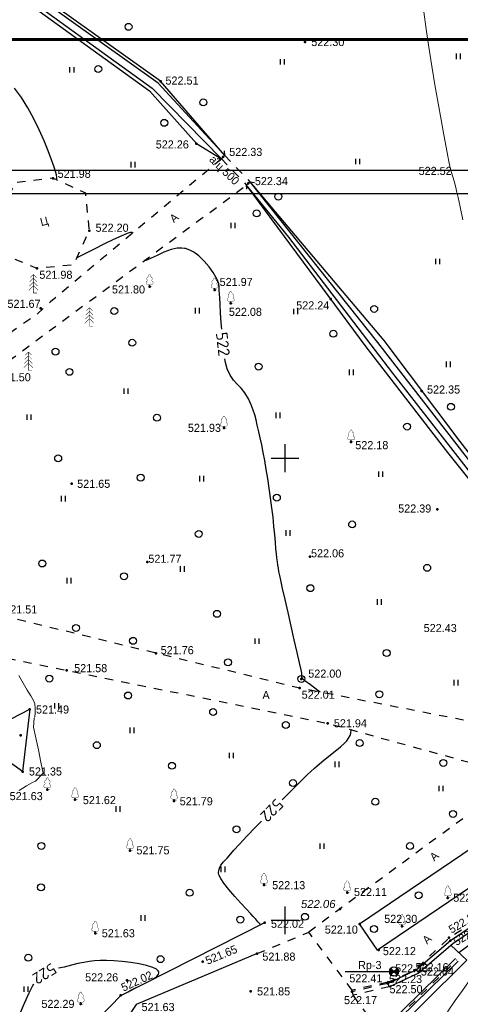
# Model space of a CAD drawing. Header units: millimetres. Extents: x -76021 to 1074922, y 19208 to 400534.
# Tile 86 of 109: x 280358 to 328065, y 233463 to 339994. Entities that reach past the tile are written whole.
import ezdxf

# ---------------------------------------------------------------- set-up
doc = ezdxf.new("R2010")
doc.units = ezdxf.units.MM
doc.linetypes.add('Д_ТРОТ_ТРУБА', pattern=[3, 1.5, -1.5])
doc.linetypes.add('ДОРОГИ_СТРОЯЩ', pattern=[9, 8, -1])
for name, color, linetype in [('(001) Сетка', 92, 'Continuous'), ('(003) Пункты', 7, 'Continuous'), ('(004) Точки рельефа', 7, 'Continuous'), ('(004a) Точки рельефа (отк.)', 7, 'Continuous'), ('(007) Здания', 7, 'Continuous'), ('(017) Канализация', 33, 'KANALIS_K_1'), ('(022) Возд. Линии', 7, 'Continuous'), ('(025) Дорога', 7, 'Continuous'), ('(027) Гидрография', 7, 'Continuous'), ('(028) Гидротехн.', 7, 'Continuous'), ('(031) Горизонтали', 42, 'Continuous'), ('(035) Откосы', 7, 'Continuous'), ('(036) Растительность', 7, 'Continuous'), ('(038) Деревья', 7, 'Continuous'), ('C-TOPO-MAJR', 9, 'Continuous')]:
    doc.layers.add(name, color=color, linetype=linetype)
doc.layers.add('(032) Горизонтали утолщенные', color=32, linetype='Continuous', lineweight=30)
doc.styles.add('BM-431', font='txt')
doc.styles.add('D-431', font='txt')
doc.styles.add('S', font='txtwr', dxfattribs={"oblique": 15})
doc.styles.get("Standard").update_dxf_attribs({"font": 'arial.ttf'})
doc.styles.add('СПДС', font='isocpeur.ttf')
doc.linetypes.add('KANALIS_K_1', pattern='A,1,[">",Standard,S=1.8,R=0,X=-0.9,Y=-0.9],3,-1,["К",Standard,S=1.8,R=0,X=-0.9,Y=-0.9],-1,10', length=16)
doc.linetypes.add('ОТКОСЫ_НЕУКР', pattern='A,0.5,["|",Standard,S=1.2,R=0,X=0,Y=-1.2],1,["|",Standard,S=0.5,R=0,X=0,Y=-0.5],0.5', length=2)
doc.linetypes.add('ОТКОСЫ_НЕУКР1', pattern='A,0.5,["|",Standard,S=-1.2,R=0,X=0,Y=1.2],1,["|",Standard,S=-0.5,R=0,X=0,Y=0.5],0.5', length=2)
doc.linetypes.add('ОТКОСЫ_УКРЕП', pattern='A,0.5,["|",Standard,S=1.2,R=0,X=0,Y=-1.2],0.8,[".",Standard,S=1,R=0.1,X=0.1,Y=-1.2],0.1,["|",Standard,S=0.5,R=0,X=0,Y=-0.5],0', length=1.4)
doc.linetypes.add('ПОДПОРНАЯ СТЕНКА', pattern='A,2,["V",Standard,S=1.2,R=0,X=0,Y=-1.2],0.2,["V",Standard,S=0.8,R=0,X=0,Y=-0.8],0.25,["V",Standard,S=0.3,R=0,X=0,Y=-0.3],0.25', length=2.7)

# ---------------------------------------------------------------- blocks, each defined once
blk = doc.blocks.new('d')
at = {"layer": '(038) Деревья'}
blk.add_ellipse((0, 0), major_axis=(0.265, 0.265), ratio=1, start_param=5.497787, end_param=11.780972, dxfattribs=at)
blk = doc.blocks.new('ell')
at = {"const_width": 0.05}
for points in [[(0, 1.2), (-0.44, 0.76)], [(0, 1.6), (-0.39, 1.21)], [(0, 2), (-0.33, 1.67)], [(0, 0), (0, 2)], [(0, 2), (0.33, 1.67)], [(0, 1.6), (0.39, 1.21)], [(0, 1.2), (0.44, 0.76)], [(0, 0.8), (-0.5, 0.3)], [(0, 0.8), (0.5, 0.3)], [(0, 0), (0.38, 0)]]:
    blk.add_lwpolyline(points, dxfattribs=at)
blk = doc.blocks.new('I04010')
for p, q in [((-0.412273, 0.007146), (-0.412273, 1.207146)), ((0.387727, 1.207146), (0.387727, 0.007146))]:
    blk.add_line(p, q)
blk = doc.blocks.new('Setka')
at = {"layer": '(001) Сетка'}
for p, q in [((0, 1.5), (0, -1.5)), ((-1.5, 0), (1.5, 0))]:
    blk.add_line(p, q, dxfattribs=at)
blk = doc.blocks.new('karagach-flat-19-flat-1')
at = {"layer": '(038) Деревья', "const_width": 0.0375}
for points in [[(-0.21, 1.01, 0.181567), (-0.12, 1.16, 0.303004)], [(0, 1.31, 0.246034), (-0.12, 1.16, 0.489079)], [(0, 1.31, -0.246034), (0.12, 1.16, -0.489079)], [(0.21, 1.01, -0.181567), (0.12, 1.16, -0.303004)], [(-0.31, 0.56, 0.626949), (-0.22, 0.21, 0.702465)], [(-0.31, 0.56, 0.383603), (-0.26, 0.75, 0.352912)], [(-0.21, 1.01, 0.430853), (-0.26, 0.75, 0.548276)], [(0.21, 1.01, -0.430853), (0.26, 0.75, -0.548276)], [(0.31, 0.56, -0.626949), (0.22, 0.21, -0.702465)], [(0.31, 0.56, -0.383603), (0.26, 0.75, -0.352912)]]:
    blk.add_lwpolyline(points, format="xyb", dxfattribs=at)
for points in [[(0, 0.21), (-0.22, 0.21)], [(0, 0), (0, 0.21)], [(0, 0.21), (0.22, 0.21)], [(0, 0), (0.28, 0)]]:
    blk.add_lwpolyline(points, dxfattribs=at)
at = {"layer": '(038) Деревья'}
blk.add_lwpolyline([(0, 0), (0, 0.21)], dxfattribs=at)
blk = doc.blocks.new('karagach-flat-9-flat-1-flat-1')
at = {"layer": '(038) Деревья', "const_width": 0.0375}
for points in [[(-0.21, 1.01, 0.181567), (-0.12, 1.16, 0.303004)], [(0, 1.31, 0.246034), (-0.12, 1.16, 0.489079)], [(0, 1.31, -0.246034), (0.12, 1.16, -0.489079)], [(0.21, 1.01, -0.181567), (0.12, 1.16, -0.303004)], [(-0.31, 0.56, 0.626949), (-0.22, 0.21, 0.702465)], [(-0.31, 0.56, 0.383603), (-0.26, 0.75, 0.352912)], [(-0.21, 1.01, 0.430853), (-0.26, 0.75, 0.548276)], [(0.21, 1.01, -0.430853), (0.26, 0.75, -0.548276)], [(0.31, 0.56, -0.626949), (0.22, 0.21, -0.702465)], [(0.31, 0.56, -0.383603), (0.26, 0.75, -0.352912)]]:
    blk.add_lwpolyline(points, format="xyb", dxfattribs=at)
for points in [[(0, 0.21), (-0.22, 0.21)], [(0, 0), (0, 0.21)], [(0, 0.21), (0.22, 0.21)], [(0, 0), (0.28, 0)]]:
    blk.add_lwpolyline(points, dxfattribs=at)
at = {"layer": '(038) Деревья'}
blk.add_lwpolyline([(0, 0), (0, 0.21)], dxfattribs=at)
blk = doc.blocks.new('ell-flat-19-flat-1')
at = {"layer": '(038) Деревья', "const_width": 0.05}
for points in [[(0, 1.2), (-0.44, 0.76)], [(0, 1.6), (-0.39, 1.21)], [(0, 2), (-0.33, 1.67)], [(0, 0), (0, 2)], [(0, 2), (0.33, 1.67)], [(0, 1.6), (0.39, 1.21)], [(0, 1.2), (0.44, 0.76)], [(0, 0.8), (-0.5, 0.3)], [(0, 0.8), (0.5, 0.3)], [(0, 0), (0.38, 0)]]:
    blk.add_lwpolyline(points, dxfattribs=at)
blk = doc.blocks.new('karagach-flat-8-flat-1')
at = {"layer": '(038) Деревья', "const_width": 0.0375}
for points in [[(-0.21, 1.01, 0.181567), (-0.12, 1.16, 0.303004)], [(0, 1.31, 0.246034), (-0.12, 1.16, 0.489079)], [(0, 1.31, -0.246034), (0.12, 1.16, -0.489079)], [(0.21, 1.01, -0.181567), (0.12, 1.16, -0.303004)], [(-0.31, 0.56, 0.626949), (-0.22, 0.21, 0.702465)], [(-0.31, 0.56, 0.383603), (-0.26, 0.75, 0.352912)], [(-0.21, 1.01, 0.430853), (-0.26, 0.75, 0.548276)], [(0.21, 1.01, -0.430853), (0.26, 0.75, -0.548276)], [(0.31, 0.56, -0.626949), (0.22, 0.21, -0.702465)], [(0.31, 0.56, -0.383603), (0.26, 0.75, -0.352912)]]:
    blk.add_lwpolyline(points, format="xyb", dxfattribs=at)
for points in [[(0, 0.21), (-0.22, 0.21)], [(0, 0), (0, 0.21)], [(0, 0.21), (0.22, 0.21)], [(0, 0), (0.28, 0)]]:
    blk.add_lwpolyline(points, dxfattribs=at)
at = {"layer": '(038) Деревья'}
blk.add_lwpolyline([(0, 0), (0, 0.21)], dxfattribs=at)
blk = doc.blocks.new('karagach-flat-7-flat-1')
at = {"layer": '(038) Деревья', "const_width": 0.0375}
for points in [[(-0.21, 1.01, 0.181567), (-0.12, 1.16, 0.303004)], [(0, 1.31, 0.246034), (-0.12, 1.16, 0.489079)], [(0, 1.31, -0.246034), (0.12, 1.16, -0.489079)], [(0.21, 1.01, -0.181567), (0.12, 1.16, -0.303004)], [(-0.31, 0.56, 0.626949), (-0.22, 0.21, 0.702465)], [(-0.31, 0.56, 0.383603), (-0.26, 0.75, 0.352912)], [(-0.21, 1.01, 0.430853), (-0.26, 0.75, 0.548276)], [(0.21, 1.01, -0.430853), (0.26, 0.75, -0.548276)], [(0.31, 0.56, -0.626949), (0.22, 0.21, -0.702465)], [(0.31, 0.56, -0.383603), (0.26, 0.75, -0.352912)]]:
    blk.add_lwpolyline(points, format="xyb", dxfattribs=at)
for points in [[(0, 0.21), (-0.22, 0.21)], [(0, 0), (0, 0.21)], [(0, 0.21), (0.22, 0.21)], [(0, 0), (0.28, 0)]]:
    blk.add_lwpolyline(points, dxfattribs=at)
at = {"layer": '(038) Деревья'}
blk.add_lwpolyline([(0, 0), (0, 0.21)], dxfattribs=at)
blk = doc.blocks.new('karagach-flat-6-flat-1')
at = {"layer": '(038) Деревья', "const_width": 0.0375}
for points in [[(-0.21, 1.01, 0.181567), (-0.12, 1.16, 0.303004)], [(0, 1.31, 0.246034), (-0.12, 1.16, 0.489079)], [(0, 1.31, -0.246034), (0.12, 1.16, -0.489079)], [(0.21, 1.01, -0.181567), (0.12, 1.16, -0.303004)], [(-0.31, 0.56, 0.626949), (-0.22, 0.21, 0.702465)], [(-0.31, 0.56, 0.383603), (-0.26, 0.75, 0.352912)], [(-0.21, 1.01, 0.430853), (-0.26, 0.75, 0.548276)], [(0.21, 1.01, -0.430853), (0.26, 0.75, -0.548276)], [(0.31, 0.56, -0.626949), (0.22, 0.21, -0.702465)], [(0.31, 0.56, -0.383603), (0.26, 0.75, -0.352912)]]:
    blk.add_lwpolyline(points, format="xyb", dxfattribs=at)
for points in [[(0, 0.21), (-0.22, 0.21)], [(0, 0), (0, 0.21)], [(0, 0.21), (0.22, 0.21)], [(0, 0), (0.28, 0)]]:
    blk.add_lwpolyline(points, dxfattribs=at)
at = {"layer": '(038) Деревья'}
blk.add_lwpolyline([(0, 0), (0, 0.21)], dxfattribs=at)
blk = doc.blocks.new('karagach-flat-25-flat-1')
at = {"layer": '(038) Деревья', "const_width": 0.0375}
for points in [[(-0.21, 1.01, 0.181567), (-0.12, 1.16, 0.303004)], [(0, 1.31, 0.246034), (-0.12, 1.16, 0.489079)], [(0, 1.31, -0.246034), (0.12, 1.16, -0.489079)], [(0.21, 1.01, -0.181567), (0.12, 1.16, -0.303004)], [(-0.31, 0.56, 0.626949), (-0.22, 0.21, 0.702465)], [(-0.31, 0.56, 0.383603), (-0.26, 0.75, 0.352912)], [(-0.21, 1.01, 0.430853), (-0.26, 0.75, 0.548276)], [(0.21, 1.01, -0.430853), (0.26, 0.75, -0.548276)], [(0.31, 0.56, -0.626949), (0.22, 0.21, -0.702465)], [(0.31, 0.56, -0.383603), (0.26, 0.75, -0.352912)]]:
    blk.add_lwpolyline(points, format="xyb", dxfattribs=at)
for points in [[(0, 0.21), (-0.22, 0.21)], [(0, 0), (0, 0.21)], [(0, 0.21), (0.22, 0.21)], [(0, 0), (0.28, 0)]]:
    blk.add_lwpolyline(points, dxfattribs=at)
at = {"layer": '(038) Деревья'}
blk.add_lwpolyline([(0, 0), (0, 0.21)], dxfattribs=at)
blk = doc.blocks.new('karagach-flat-24-flat-1')
at = {"layer": '(038) Деревья', "const_width": 0.0375}
for points in [[(-0.21, 1.01, 0.181567), (-0.12, 1.16, 0.303004)], [(0, 1.31, 0.246034), (-0.12, 1.16, 0.489079)], [(0, 1.31, -0.246034), (0.12, 1.16, -0.489079)], [(0.21, 1.01, -0.181567), (0.12, 1.16, -0.303004)], [(-0.31, 0.56, 0.626949), (-0.22, 0.21, 0.702465)], [(-0.31, 0.56, 0.383603), (-0.26, 0.75, 0.352912)], [(-0.21, 1.01, 0.430853), (-0.26, 0.75, 0.548276)], [(0.21, 1.01, -0.430853), (0.26, 0.75, -0.548276)], [(0.31, 0.56, -0.626949), (0.22, 0.21, -0.702465)], [(0.31, 0.56, -0.383603), (0.26, 0.75, -0.352912)]]:
    blk.add_lwpolyline(points, format="xyb", dxfattribs=at)
for points in [[(0, 0.21), (-0.22, 0.21)], [(0, 0), (0, 0.21)], [(0, 0.21), (0.22, 0.21)], [(0, 0), (0.28, 0)]]:
    blk.add_lwpolyline(points, dxfattribs=at)
at = {"layer": '(038) Деревья'}
blk.add_lwpolyline([(0, 0), (0, 0.21)], dxfattribs=at)
blk = doc.blocks.new('karagach-flat-23-flat-1')
at = {"layer": '(038) Деревья', "const_width": 0.0375}
for points in [[(-0.21, 1.01, 0.181567), (-0.12, 1.16, 0.303004)], [(0, 1.31, 0.246034), (-0.12, 1.16, 0.489079)], [(0, 1.31, -0.246034), (0.12, 1.16, -0.489079)], [(0.21, 1.01, -0.181567), (0.12, 1.16, -0.303004)], [(-0.31, 0.56, 0.626949), (-0.22, 0.21, 0.702465)], [(-0.31, 0.56, 0.383603), (-0.26, 0.75, 0.352912)], [(-0.21, 1.01, 0.430853), (-0.26, 0.75, 0.548276)], [(0.21, 1.01, -0.430853), (0.26, 0.75, -0.548276)], [(0.31, 0.56, -0.626949), (0.22, 0.21, -0.702465)], [(0.31, 0.56, -0.383603), (0.26, 0.75, -0.352912)]]:
    blk.add_lwpolyline(points, format="xyb", dxfattribs=at)
for points in [[(0, 0.21), (-0.22, 0.21)], [(0, 0), (0, 0.21)], [(0, 0.21), (0.22, 0.21)], [(0, 0), (0.28, 0)]]:
    blk.add_lwpolyline(points, dxfattribs=at)
at = {"layer": '(038) Деревья'}
blk.add_lwpolyline([(0, 0), (0, 0.21)], dxfattribs=at)
blk = doc.blocks.new('karagach-flat-22-flat-1')
at = {"layer": '(038) Деревья', "const_width": 0.0375}
for points in [[(-0.21, 1.01, 0.181567), (-0.12, 1.16, 0.303004)], [(0, 1.31, 0.246034), (-0.12, 1.16, 0.489079)], [(0, 1.31, -0.246034), (0.12, 1.16, -0.489079)], [(0.21, 1.01, -0.181567), (0.12, 1.16, -0.303004)], [(-0.31, 0.56, 0.626949), (-0.22, 0.21, 0.702465)], [(-0.31, 0.56, 0.383603), (-0.26, 0.75, 0.352912)], [(-0.21, 1.01, 0.430853), (-0.26, 0.75, 0.548276)], [(0.21, 1.01, -0.430853), (0.26, 0.75, -0.548276)], [(0.31, 0.56, -0.626949), (0.22, 0.21, -0.702465)], [(0.31, 0.56, -0.383603), (0.26, 0.75, -0.352912)]]:
    blk.add_lwpolyline(points, format="xyb", dxfattribs=at)
for points in [[(0, 0.21), (-0.22, 0.21)], [(0, 0), (0, 0.21)], [(0, 0.21), (0.22, 0.21)], [(0, 0), (0.28, 0)]]:
    blk.add_lwpolyline(points, dxfattribs=at)
at = {"layer": '(038) Деревья'}
blk.add_lwpolyline([(0, 0), (0, 0.21)], dxfattribs=at)
blk = doc.blocks.new('karagach-flat-32')
at = {"layer": '(038) Деревья', "const_width": 0.0375}
for points in [[(-0.21, 1.01, 0.181567), (-0.12, 1.16, 0.303004)], [(0, 1.31, 0.246034), (-0.12, 1.16, 0.489079)], [(0, 1.31, -0.246034), (0.12, 1.16, -0.489079)], [(0.21, 1.01, -0.181567), (0.12, 1.16, -0.303004)], [(-0.31, 0.56, 0.626949), (-0.22, 0.21, 0.702465)], [(-0.31, 0.56, 0.383603), (-0.26, 0.75, 0.352912)], [(-0.21, 1.01, 0.430853), (-0.26, 0.75, 0.548276)], [(0.21, 1.01, -0.430853), (0.26, 0.75, -0.548276)], [(0.31, 0.56, -0.626949), (0.22, 0.21, -0.702465)], [(0.31, 0.56, -0.383603), (0.26, 0.75, -0.352912)]]:
    blk.add_lwpolyline(points, format="xyb", dxfattribs=at)
for points in [[(0, 0.21), (-0.22, 0.21)], [(0, 0), (0, 0.21)], [(0, 0.21), (0.22, 0.21)], [(0, 0), (0.28, 0)]]:
    blk.add_lwpolyline(points, dxfattribs=at)
at = {"layer": '(038) Деревья'}
blk.add_lwpolyline([(0, 0), (0, 0.21)], dxfattribs=at)
blk = doc.blocks.new('karagach-flat-34')
at = {"layer": '(038) Деревья', "const_width": 0.0375}
for points in [[(-0.21, 1.01, 0.181567), (-0.12, 1.16, 0.303004)], [(0, 1.31, 0.246034), (-0.12, 1.16, 0.489079)], [(0, 1.31, -0.246034), (0.12, 1.16, -0.489079)], [(0.21, 1.01, -0.181567), (0.12, 1.16, -0.303004)], [(-0.31, 0.56, 0.626949), (-0.22, 0.21, 0.702465)], [(-0.31, 0.56, 0.383603), (-0.26, 0.75, 0.352912)], [(-0.21, 1.01, 0.430853), (-0.26, 0.75, 0.548276)], [(0.21, 1.01, -0.430853), (0.26, 0.75, -0.548276)], [(0.31, 0.56, -0.626949), (0.22, 0.21, -0.702465)], [(0.31, 0.56, -0.383603), (0.26, 0.75, -0.352912)]]:
    blk.add_lwpolyline(points, format="xyb", dxfattribs=at)
for points in [[(0, 0.21), (-0.22, 0.21)], [(0, 0), (0, 0.21)], [(0, 0.21), (0.22, 0.21)], [(0, 0), (0.28, 0)]]:
    blk.add_lwpolyline(points, dxfattribs=at)
at = {"layer": '(038) Деревья'}
blk.add_lwpolyline([(0, 0), (0, 0.21)], dxfattribs=at)
blk = doc.blocks.new('karagach-flat-36')
at = {"layer": '(038) Деревья', "const_width": 0.0375}
for points in [[(-0.21, 1.01, 0.181567), (-0.12, 1.16, 0.303004)], [(0, 1.31, 0.246034), (-0.12, 1.16, 0.489079)], [(0, 1.31, -0.246034), (0.12, 1.16, -0.489079)], [(0.21, 1.01, -0.181567), (0.12, 1.16, -0.303004)], [(-0.31, 0.56, 0.626949), (-0.22, 0.21, 0.702465)], [(-0.31, 0.56, 0.383603), (-0.26, 0.75, 0.352912)], [(-0.21, 1.01, 0.430853), (-0.26, 0.75, 0.548276)], [(0.21, 1.01, -0.430853), (0.26, 0.75, -0.548276)], [(0.31, 0.56, -0.626949), (0.22, 0.21, -0.702465)], [(0.31, 0.56, -0.383603), (0.26, 0.75, -0.352912)]]:
    blk.add_lwpolyline(points, format="xyb", dxfattribs=at)
for points in [[(0, 0.21), (-0.22, 0.21)], [(0, 0), (0, 0.21)], [(0, 0.21), (0.22, 0.21)], [(0, 0), (0.28, 0)]]:
    blk.add_lwpolyline(points, dxfattribs=at)
at = {"layer": '(038) Деревья'}
blk.add_lwpolyline([(0, 0), (0, 0.21)], dxfattribs=at)
blk = doc.blocks.new('karagach-flat-37')
at = {"layer": '(038) Деревья', "const_width": 0.0375}
for points in [[(-0.21, 1.01, 0.181567), (-0.12, 1.16, 0.303004)], [(0, 1.31, 0.246034), (-0.12, 1.16, 0.489079)], [(0, 1.31, -0.246034), (0.12, 1.16, -0.489079)], [(0.21, 1.01, -0.181567), (0.12, 1.16, -0.303004)], [(-0.31, 0.56, 0.626949), (-0.22, 0.21, 0.702465)], [(-0.31, 0.56, 0.383603), (-0.26, 0.75, 0.352912)], [(-0.21, 1.01, 0.430853), (-0.26, 0.75, 0.548276)], [(0.21, 1.01, -0.430853), (0.26, 0.75, -0.548276)], [(0.31, 0.56, -0.626949), (0.22, 0.21, -0.702465)], [(0.31, 0.56, -0.383603), (0.26, 0.75, -0.352912)]]:
    blk.add_lwpolyline(points, format="xyb", dxfattribs=at)
for points in [[(0, 0.21), (-0.22, 0.21)], [(0, 0), (0, 0.21)], [(0, 0.21), (0.22, 0.21)], [(0, 0), (0.28, 0)]]:
    blk.add_lwpolyline(points, dxfattribs=at)
at = {"layer": '(038) Деревья'}
blk.add_lwpolyline([(0, 0), (0, 0.21)], dxfattribs=at)
blk = doc.blocks.new('karagach-flat-35-flat-1')
at = {"layer": '(038) Деревья', "const_width": 0.0375}
for points in [[(-0.21, 1.01, 0.181567), (-0.12, 1.16, 0.303004)], [(0, 1.31, 0.246034), (-0.12, 1.16, 0.489079)], [(0, 1.31, -0.246034), (0.12, 1.16, -0.489079)], [(0.21, 1.01, -0.181567), (0.12, 1.16, -0.303004)], [(-0.31, 0.56, 0.626949), (-0.22, 0.21, 0.702465)], [(-0.31, 0.56, 0.383603), (-0.26, 0.75, 0.352912)], [(-0.21, 1.01, 0.430853), (-0.26, 0.75, 0.548276)], [(0.21, 1.01, -0.430853), (0.26, 0.75, -0.548276)], [(0.31, 0.56, -0.626949), (0.22, 0.21, -0.702465)], [(0.31, 0.56, -0.383603), (0.26, 0.75, -0.352912)]]:
    blk.add_lwpolyline(points, format="xyb", dxfattribs=at)
for points in [[(0, 0.21), (-0.22, 0.21)], [(0, 0), (0, 0.21)], [(0, 0.21), (0.22, 0.21)], [(0, 0), (0.28, 0)]]:
    blk.add_lwpolyline(points, dxfattribs=at)
at = {"layer": '(038) Деревья'}
blk.add_lwpolyline([(0, 0), (0, 0.21)], dxfattribs=at)
blk = doc.blocks.new('karagach-flat-33-flat-1')
at = {"layer": '(038) Деревья', "const_width": 0.0375}
for points in [[(-0.21, 1.01, 0.181567), (-0.12, 1.16, 0.303004)], [(0, 1.31, 0.246034), (-0.12, 1.16, 0.489079)], [(0, 1.31, -0.246034), (0.12, 1.16, -0.489079)], [(0.21, 1.01, -0.181567), (0.12, 1.16, -0.303004)], [(-0.31, 0.56, 0.626949), (-0.22, 0.21, 0.702465)], [(-0.31, 0.56, 0.383603), (-0.26, 0.75, 0.352912)], [(-0.21, 1.01, 0.430853), (-0.26, 0.75, 0.548276)], [(0.21, 1.01, -0.430853), (0.26, 0.75, -0.548276)], [(0.31, 0.56, -0.626949), (0.22, 0.21, -0.702465)], [(0.31, 0.56, -0.383603), (0.26, 0.75, -0.352912)]]:
    blk.add_lwpolyline(points, format="xyb", dxfattribs=at)
for points in [[(0, 0.21), (-0.22, 0.21)], [(0, 0), (0, 0.21)], [(0, 0.21), (0.22, 0.21)], [(0, 0), (0.28, 0)]]:
    blk.add_lwpolyline(points, dxfattribs=at)
at = {"layer": '(038) Деревья'}
blk.add_lwpolyline([(0, 0), (0, 0.21)], dxfattribs=at)
blk = doc.blocks.new('I00110-flat-2-flat-1-flat-1')
h = blk.add_hatch(color=7)
edge = h.paths.add_edge_path()
edge.add_line((0, 0), (0.35, -0.35))
edge.add_arc((0, 0), 0.5, 315, 405)
edge.add_line((0.35, 0.35), (0, 0))
edge = h.paths.add_edge_path()
edge.add_line((0, 0), (-0.35, 0.35))
edge.add_arc((0, 0), 0.5, 135, 225)
edge.add_line((-0.35, -0.35), (0, 0))
at = {"layer": '(003) Пункты'}
blk.add_circle((0, 0), 0.5, dxfattribs=at)
at = {"color": 7}
for points in [[(0, 0), (-0.35, 0.35, 0.414214), (-0.35, -0.35)], [(0, 0), (0.35, -0.35, 0.414214), (0.35, 0.35)]]:
    blk.add_lwpolyline(points, format="xyb", close=True, dxfattribs=at)
blk.add_lwpolyline([(0.01, 0), (0.01, 0)], dxfattribs=at)
at = {"color": 4, "linetype": 'Continuous', "style": 'S', "oblique": 15}
blk.add_attdef('G', (0.69, 0.11), '', height=1, dxfattribs=at)
at = {"color": 4, "style": 'S', "oblique": 15}
blk.add_attdef('Z', (0.74, -1.15), '', height=1, dxfattribs=at)
blk = doc.blocks.new('A$C05d28b1e')
at = {"layer": '(003) Пункты', "ltscale": 600}
blk.add_line((40852, 32273), (45634, 32273), dxfattribs=at)
at = {"layer": '(004) Точки рельефа', "color": 7, "linetype": 'ByBlock', "lineweight": -2}
for p in [(36516, 132857), (20868, 128604), (24742, 121859), (27639, 120395), (9214, 118111), (30365, 117553), (13146, 112453), (7482, 108383), (19669, 106385), (26709, 106027), (28463, 104582), (39289, 105052), (7886, 104032), (49134, 95097), (27732, 91074), (41491, 89588), (11225, 85074), (50833, 82282), (37029, 77177), (19418, 76587), (20362, 66729), (10685, 64874), (36108, 63942), (35933, 62943), (6700, 60670), (38937, 59146), (5723, 57828), (5917, 53926), (8607, 51946), (11606, 50880), (22334, 50739), (17560, 45378), (32063, 41634), (41067, 40811), (51959, 40256), (40293, 39065), (32147, 37578), (42404, 37430), (13790, 36426), (46992, 37170), (52105, 35930), (52248, 35626), (31313, 34229), (44490, 34600), (25416, 33360), (46132, 32279), (48536, 32456), (45452, 31001), (30624, 30144), (41591, 30099), (12219, 28764), (16560, 29702)]:
    blk.add_point(p, dxfattribs=at)
at = {"layer": '(004a) Точки рельефа (отк.)', "color": 7, "linetype": 'ByBlock', "lineweight": -2}
for p in [(48342, 32399), (17216, 31349), (45473, 31118)]:
    blk.add_point(p, dxfattribs=at)
at = {"layer": '(007) Здания', "linetype": 'Д_ТРОТ_ТРУБА', "ltscale": 600}
for points in [[(45452, 31001), (41591, 30099)], [(41591, 30099), (41683, 29710)], [(45623, 30639), (41682, 29709)]]:
    blk.add_lwpolyline(points, dxfattribs=at)
at = {"layer": '(025) Дорога', "linetype": 'Д_ТРОТ_ТРУБА', "ltscale": 600, "flags": 128}
for points in [[(96975, 76152), (91663, 70018), (77743, 60511), (77407, 60141), (71543, 56980), (67628, 56398), (63649, 57538), (35933, 62943), (-1136, 71955), (-2270, 72968), (-11178, 84489), (-11295, 84899), (-11231, 85387), (2620, 97018), (30185, 117380)], [(3336, 113910), (3854, 109888), (7482, 108383), (11477, 108791), (13146, 112453), (12756, 116514), (9214, 118111), (5112, 117638), (3336, 113910)], [(45473, 31118), (48342, 32399), (52105, 35930), (62803, 42892)], [(31313, 34229), (36909, 36534)], [(41591, 30273), (36909, 36534)], [(45473, 31118), (41554, 30265)], [(41683, 29710), (44627, 25696)]]:
    blk.add_lwpolyline(points, dxfattribs=at)
at = {"layer": '(025) Дорога', "ltscale": 600}
blk.add_lwpolyline([(42404, 37430), (58981, 48671), (60910, 45827), (44333, 34586)], close=True, dxfattribs=at)
at = {"layer": '(027) Гидрография', "color": 3, "ltscale": 600}
for points in [[(-33072, 174860), (-20984, 157389), (19936, 127856), (27459, 120222)], [(27819, 120568), (20596, 128411), (-20516, 157669), (-32739, 175082)], [(77407, 60141), (75517, 67269), (75191, 67595), (74497, 67553), (71085, 67532), (62130, 76350), (46008, 97015), (34748, 111736), (30185, 117380)], [(30545, 117726), (44356, 100325), (54063, 87824), (62828, 76792), (72012, 68319), (72714, 68122), (73131, 68177), (87601, 79281)], [(53151, 34325), (56587, 36865), (60759, 39877), (62323, 40927), (65453, 43121), (67621, 44421), (69470, 45157), (74372, 47777), (77130, 49202), (78859, 49935), (80487, 50864), (81003, 51128)]]:
    blk.add_lwpolyline(points, dxfattribs=at)
at = {"layer": '(028) Гидротехн.', "linetype": 'Д_ТРОТ_ТРУБА', "ltscale": 600}
for points in [[(27003, 120252), (27459, 120222), (27819, 120568), (27770, 121073)], [(27819, 120568), (30545, 117726)], [(27459, 120222), (30185, 117380)], [(30195, 116923), (30185, 117380), (30545, 117726), (31048, 117656)]]:
    blk.add_lwpolyline(points, dxfattribs=at)
at = {"layer": '(028) Гидротехн.', "ltscale": 600}
for points in [[(18749, 7396), (24490, 11379), (29877, 14402), (43402, 24495), (52791, 33697)], [(18977, 7068), (24703, 11039), (30096, 14066), (43663, 24191), (53071, 33411)]]:
    blk.add_lwpolyline(points, dxfattribs=at)
at = {"layer": '(028) Гидротехн.', "color": 3, "linetype": 'Д_ТРОТ_ТРУБА', "ltscale": 600, "flags": 128}
blk.add_lwpolyline([(18863, 7232), (24596, 11209), (29987, 14234), (43533, 24343), (52931, 33554)], dxfattribs=at)
at = {"layer": '(031) Горизонтали', "color": 42, "linetype": 'Continuous', "lineweight": 0, "ltscale": 600}
for points in [[(53583, 113616), (53289, 115003), (53069, 116029), (52941, 116616), (52783, 117270), (52639, 117798), (52501, 118263), (52366, 118729), (52228, 119258), (52081, 119914), (51968, 120486), (51781, 121473), (51533, 122806), (51239, 124418), (50915, 126240), (50575, 128203), (50235, 130239), (49908, 132280), (49610, 134257), (49356, 136102)], [(51925, 27928), (52771, 29146), (53543, 30242), (54209, 31177), (54734, 31908), (55087, 32395), (55234, 32595), (55363, 32743), (55478, 32860), (55541, 32933), (55568, 33032), (55599, 33127), (55819, 33284), (56406, 33689), (56687, 33881)]]:
    blk.add_lwpolyline(points, dxfattribs=at)
at = {"layer": '(032) Горизонтали утолщенные', "color": 32, "linetype": 'Continuous', "lineweight": 30, "ltscale": 600}
for points in [[(9589, 117942), (9589, 117944), (9627, 118180), (9609, 118467), (9533, 118742), (9349, 119303), (9068, 120096), (8696, 121070), (8244, 122173), (7720, 123354), (7132, 124560), (6490, 125740), (5802, 126842), (5056, 127860)], [(17880, 112212), (17870, 112216), (17792, 112238), (17735, 112245), (17579, 112228), (17251, 112133), (16666, 111898), (15759, 111475), (14734, 110964), (13676, 110426), (12671, 109922), (11808, 109517)], [(17343, 30098), (17633, 30273), (18019, 30463), (18390, 30627)]]:
    blk.add_lwpolyline(points, dxfattribs=at)
at = {"layer": '(035) Откосы', "ltscale": 600, "flags": 128}
for points in [[(45452, 31001), (48536, 32456), (52248, 35626), (62853, 42816)], [(45452, 31001), (45623, 30639)]]:
    blk.add_lwpolyline(points, dxfattribs=at)
at = {"layer": '(035) Откосы', "linetype": 'ПОДПОРНАЯ СТЕНКА', "ltscale": 600, "flags": 128}
for points in [[(45623, 30639), (48755, 32117), (52491, 35307), (63077, 42484)], [(52273, 35121), (54029, 33528), (44345, 23912), (30550, 13678), (19304, 6618), (18092, 8284)]]:
    blk.add_lwpolyline(points, dxfattribs=at)
at = {"linetype": 'ОТКОСЫ_НЕУКР1', "ltscale": 600}
for points in [[(27819, 120568), (20868, 128604), (-20197, 157827), (-32113, 175279)], [(-33445, 174611), (-21276, 157105), (19660, 127559), (24742, 121859), (27459, 120222)]]:
    blk.add_lwpolyline(points, dxfattribs=at)
at = {"linetype": 'ОТКОСЫ_НЕУКР', "ltscale": 600}
for points in [[(77407, 60141), (74930, 66941), (73521, 66974), (70766, 66898), (61921, 75981), (51963, 88436), (43116, 99871), (30183, 117379)], [(30545, 117726), (45018, 100546), (53249, 89648), (63078, 76972), (72426, 68683), (72934, 68458), (76942, 71664), (87202, 79822)]]:
    blk.add_lwpolyline(points, dxfattribs=at)
at = {"linetype": 'ОТКОСЫ_УКРЕП', "ltscale": 600}
blk.add_lwpolyline([(771, 57612), (6700, 60670), (5917, 53926), (771, 57612)], dxfattribs=at)
at = {"layer": '(001) Сетка', "xscale": 1000, "yscale": 1000, "zscale": 1000}
for p in [(34335, 87831), (34335, 37831)]:
    blk.add_blockref('Setka', p, dxfattribs=at)
at = {"layer": '(022) Возд. Линии', "xscale": 1000, "yscale": 1000, "zscale": 1000}
for name, p in [('ell-flat-19-flat-1', (7094, 105692)), ('karagach-flat-7-flat-1', (19669, 106385)), ('karagach-flat-8-flat-1', (26709, 106027)), ('karagach-flat-6-flat-1', (28463, 104582)), ('karagach-flat-9-flat-1-flat-1', (27732, 91074)), ('karagach-flat-19-flat-1', (41491, 89588)), ('karagach-flat-37', (8607, 51946)), ('karagach-flat-36', (11606, 50880)), ('karagach-flat-32', (22334, 50739)), ('karagach-flat-34', (17560, 45378)), ('karagach-flat-25-flat-1', (32063, 41634)), ('karagach-flat-24-flat-1', (41067, 40811)), ('karagach-flat-22-flat-1', (51959, 40256)), ('karagach-flat-23-flat-1', (46992, 37170)), ('karagach-flat-33-flat-1', (13790, 36426)), ('I00110-flat-2-flat-1-flat-1', (46132, 32279)), ('karagach-flat-35-flat-1', (12219, 28764))]:
    blk.add_blockref(name, p, dxfattribs=at)
at = {"layer": '(036) Растительность', "linetype": 'Continuous', "xscale": 500, "yscale": 500, "zscale": 500}
for p in [(53100, 130997), (11261, 129536), (34038, 130404), (17878, 119290), (42202, 119618), (28722, 112697), (50884, 108802), (24852, 103475), (35485, 103392), (52019, 97668), (41524, 96802), (17132, 94779), (33578, 92168), (6614, 91961), (44693, 85791), (25311, 85316), (10333, 83138), (34669, 79427), (23224, 75537), (10949, 74264), (44559, 71959), (31299, 67725), (52861, 63241), (9633, 60724), (17765, 58077), (28546, 55359), (39983, 54400), (51241, 51788), (16253, 49572), (38334, 45540), (27645, 43041), (18981, 37782), (6296, 30069)]:
    blk.add_blockref('I04010', p, dxfattribs=at)
at = {"layer": '(038) Деревья', "linetype": 'Continuous', "xscale": 1000, "yscale": 1000, "zscale": 1000}
for name, p in [('d', (17397, 134497)), ('d', (14112, 129924)), ('d', (25488, 126318)), ('d', (21260, 124110)), ('d', (33602, 116128)), ('d', (31272, 114315)), ('ell', (13160, 102113)), ('d', (15844, 103747)), ('d', (43990, 103981)), ('d', (39578, 101289)), ('d', (17794, 100311)), ('ell', (6551, 97314)), ('d', (9486, 99361)), ('d', (31471, 97738)), ('d', (11001, 97165)), ('d', (52300, 93385)), ('d', (20473, 92203)), ('d', (47558, 91249)), ('d', (9779, 87813)), ('d', (18718, 85718)), ('d', (33453, 83546)), ('d', (41605, 80655)), ('d', (25002, 79633)), ('d', (8058, 76429)), ('d', (49730, 75963)), ('d', (16915, 75048)), ('d', (37087, 73764)), ('d', (26973, 70987)), ('d', (11701, 69465)), ('d', (17884, 68065)), ('d', (45347, 66746)), ('d', (28176, 65737)), ('d', (8820, 63974)), ('d', (36108, 63942)), ('d', (17339, 62151)), ('d', (44541, 62286)), ('d', (26554, 60361)), ('d', (34426, 58970)), ('d', (13964, 56777)), ('d', (42430, 57007)), ('d', (22099, 54543)), ('d', (51476, 54850)), ('d', (35202, 52670)), ('d', (44115, 50656)), ('d', (52525, 49338)), ('d', (29086, 47666)), ('d', (7965, 45876)), ('d', (47869, 45854)), ('d', (7917, 41393)), ('d', (24003, 40813)), ('d', (48796, 40541)), ('d', (36496, 38205)), ('d', (29488, 37898)), ('d', (43982, 36887)), ('d', (6538, 33782)), ('d', (20860, 33622))]:
    blk.add_blockref(name, p, dxfattribs=at)
at = {"layer": '(003) Пункты', "style": 'D-431'}
for s, p in [('Rp-3', (42250, 32548)), ('522.41', (41302, 31114))]:
    blk.add_text(s, height=875, dxfattribs=at).set_placement(p)
at = {"layer": '(004) Точки рельефа', "linetype": 'ByBlock', "char_height": 875, "attachment_point": 4, "style": 'D-431'}
for s, insert in [('522.30', (37181, 132847)), ('522.51', (21394, 128677)), ('522.26', (20342, 121766)), ('522.33', (28300, 120955)), ('522.52', (48803, 118901)), ('521.98', (9721, 118589)), ('522.34', (31069, 117800)), ('522.20', (13824, 112753)), ('521.98', (7741, 107668)), ('521.80', (15601, 106079)), ('521.97', (27259, 106890)), ('521.67', (4289, 104524)), ('522.24', (35547, 104355)), ('522.08', (28258, 103652)), ('521.50', (3228, 96577)), ('522.35', (49714, 95247)), ('521.93', (23823, 91101)), ('522.18', (41946, 89229)), ('521.65', (11834, 85047)), ('522.39', (46591, 82376)), ('522.06', (37154, 77527)), ('521.77', (19543, 76937)), ('521.51', (3938, 71457)), ('522.43', (49351, 69444)), ('521.76', (20876, 67049)), ('521.58', (11509, 65102)), ('522.00', (36855, 64510)), ('522.01', (36141, 62232)), ('521.49', (7377, 60629)), ('521.94', (39624, 59138)), ('521.35', (6609, 53924)), ('521.63', (4524, 51261)), ('521.62', (12447, 50826)), ('521.79', (22937, 50700)), ('521.75', (18249, 45392)), ('522.13', (32946, 41622)), ('522.11', (41803, 40883)), ('522.39', (52549, 40267)), ('{\\fArial|b0|i1|c204|p32;522.06}', (36065, 39587)), ('522.30', (45074, 37976)), ('522.02', (32816, 37446)), ('522.10', (38645, 36816)), ('521.63', (14499, 36420)), ('521.88', (31884, 33892)), ('522.12', (44930, 34489)), ('522.64', (49042, 32283)), ('522.50', (45651, 30366)), ('521.85', (31310, 30132)), ('522.29', (7963, 28776)), ('521.63', (18802, 28435)), ('522.17', (40725, 29189))]:
    blk.add_mtext(s, dxfattribs=dict(at, insert=insert))
for s, insert, rotation in [('522.31', (52157, 36740), 30.67907), ('522.65', (52686, 35408), 31.02927), ('521.65', (25785, 33409), 22.35818), ('522.02', (16673, 30490), 24.69373)]:
    blk.add_mtext(s, dxfattribs=dict(at, insert=insert, rotation=rotation))
at = {"layer": '(004a) Точки рельефа (отк.)', "linetype": 'ByBlock', "char_height": 875, "attachment_point": 4, "style": 'D-431'}
for s, insert in [('522.13', (46257, 32629)), ('522.16', (48467, 32749)), ('522.26', (12697, 31651)), ('522.23', (45598, 31468))]:
    blk.add_mtext(s, dxfattribs=dict(at, insert=insert))
at = {"layer": '(017) Канализация', "color": 0, "linetype": 'Continuous', "style": 'BM-431'}
blk.add_text('а/ц 500', height=875, rotation=315.65749, dxfattribs=at).set_placement((26062, 120051))
at = {"layer": '(025) Дорога', "linetype": 'ДОРОГИ_СТРОЯЩ', "style": 'BM-431'}
for s, rotation, p in [('A', 40.20562, (22309, 113238)), ('Ц', 13.26027, (7943, 112932)), ('A', 42.10669, (50492, 44171)), ('A', 43.65703, (49724, 35181))]:
    blk.add_text(s, height=875, rotation=rotation, dxfattribs=at).set_placement(p)
blk.add_text('A', height=875, dxfattribs=at).set_placement((31893, 61766))
at = {"layer": 'C-TOPO-MAJR', "color": 32, "linetype": 'Continuous', "lineweight": 30, "insert": (32909, 49723), "char_height": 1250, "width": 2398.75, "attachment_point": 5, "rotation": 225.7628, "style": 'СПДС', "bg_fill": 3, "box_fill_scale": 1.254, "bg_fill_color": 256, "bg_fill_true_color": 13158600, "bg_fill_transparency": 0}
blk.add_mtext('522', dxfattribs=at)
at = {"layer": '(032) Горизонтали утолщенные', "color": 32, "linetype": 'Continuous', "lineweight": 30, "ltscale": 600}
for points in [[(34041, 50877), (34280, 51121), (35250, 52096), (36089, 52928), (36745, 53561), (37536, 54280), (38329, 54960), (39085, 55584), (39768, 56138), (40342, 56608), (40769, 56979), (41013, 57237), (41226, 57542), (41377, 57809), (41468, 58091), (41500, 58441)], [(31701, 37353), (31602, 37456), (31406, 37670), (31164, 37940), (30900, 38245), (30638, 38529), (30170, 39024), (29571, 39667), (28911, 40395), (28267, 41146), (27709, 41856), (27376, 42352), (27216, 42662), (27161, 42830), (27151, 42902), (27148, 43007), (27162, 43203), (27229, 43467), (27393, 43782), (27691, 44152), (28058, 44544), (28458, 45008), (28804, 45411), (29403, 46064), (30201, 46912), (31142, 47898), (31784, 48563)]]:
    blk.add_lwpolyline(points, dxfattribs=at)
at = {"layer": 'C-TOPO-MAJR', "color": 32, "linetype": 'Continuous', "lineweight": 30, "char_height": 1250, "width": 2398.75, "attachment_point": 5, "style": 'СПДС', "bg_fill": 3, "box_fill_scale": 1.254, "bg_fill_color": 256, "bg_fill_true_color": 13158600, "bg_fill_transparency": 0}
for insert, rotation in [((27616, 100162), 276.77659), ((8294, 32045), 211.94394)]:
    blk.add_mtext('522', dxfattribs=dict(at, insert=insert, rotation=rotation))
at = {"layer": '(025) Дорога', "linetype": 'Д_ТРОТ_ТРУБА', "ltscale": 600, "flags": 128}
for points in [[(27459, 120222), (8937, 104733), (7549, 103433), (-2273, 96670), (-15702, 86137), (-17767, 85381), (-18644, 85674), (-40043, 104576), (-45955, 113584), (-51231, 109005), (-44895, 102103), (-42025, 99008), (-25117, 82841), (-25117, 81951), (-25407, 81084), (-32229, 76172), (-32639, 76060), (-33388, 76495), (-37188, 78427), (-42918, 74170), (-43534, 73566), (-56171, 68379), (-72915, 59805), (-96929, 47597), (-121278, 30068), (-138829, 14906), (-139804, 14024), (-138021, 12053), (-129914, 19516), (-105640, 36924), (-88825, 45949), (-78921, 50853), (-56719, 62542), (-42094, 71045), (-39916, 71829), (-37271, 72176), (-35503, 71928), (-34406, 71614), (-29497, 64248), (-29370, 62878), (-30300, 61153), (-32643, 58416), (-31513, 56567), (-31513, 56567), (-31513, 56567)], [(-2596, 13263), (-3144, 13637), (-13462, 28471), (-17211, 34931), (-24202, 51467), (-24593, 54534), (-22584, 57991), (-18196, 60973), (-5102, 68075), (38937, 59146), (59831, 53401), (40293, 39065), (36909, 36534)]]:
    blk.add_lwpolyline(points, dxfattribs=at)
at = {"layer": '(031) Горизонтали', "color": 42, "linetype": 'Continuous', "lineweight": 0, "ltscale": 600}
blk.add_lwpolyline([(5539, 51865), (6364, 52371), (6998, 52733), (7335, 52882), (8147, 53760), (8147, 53760), (8147, 53760), (8147, 53760), (8147, 53760), (8147, 53760), (7913, 54930), (7631, 56261), (7345, 57586), (7095, 58741), (7191, 59691), (7191, 59691), (7191, 59691), (7191, 59691), (7191, 59691), (7191, 59691), (7191, 59691), (7191, 59691), (7250, 59858), (7298, 60236), (7303, 60727), (7235, 61234), (7091, 61593), (6813, 62103), (6435, 62740), (5990, 63483), (5510, 64307)], dxfattribs=at)
at = {"layer": '(032) Горизонтали утолщенные', "color": 32, "linetype": 'Continuous', "lineweight": 30, "ltscale": 600}
for points in [[(27479, 101774), (27430, 102468), (27365, 103549), (27315, 104481), (27276, 105185), (27246, 105584), (27221, 106019), (27221, 106369), (27183, 106700), (27043, 107080), (26855, 107425), (26541, 107928), (26117, 108523), (25597, 109143), (24996, 109723), (24466, 110114), (24045, 110341), (23755, 110454), (23608, 110497), (23458, 110530), (23149, 110563), (22672, 110539), (22022, 110400), (21224, 110111), (20487, 109769), (19858, 109455), (19466, 109277), (19253, 109214), (19155, 109215), (19141, 109222)], [(38147, 62511), (37900, 62696), (37091, 63295), (36494, 63749), (36232, 63979), (36167, 64174), (36167, 64357), (36153, 64583), (36079, 64920), (35903, 65701), (35649, 66819), (35342, 68168), (35007, 69640), (34668, 71130), (34351, 72531), (34079, 73737), (33878, 74640), (33771, 75135), (33684, 75578), (33618, 75931), (33563, 76254), (33508, 76609), (33446, 77057), (33400, 77464), (33349, 78028), (33290, 78728), (33219, 79542), (33136, 80451), (33037, 81432), (32919, 82465), (32780, 83529), (32626, 84590), (32468, 85622), (32307, 86615), (32144, 87561), (31981, 88448), (31820, 89268), (31662, 90011), (31509, 90666), (31337, 91393), (31199, 91990), (31065, 92517), (30902, 93032), (30680, 93594), (30368, 94263), (29985, 94907), (29581, 95408), (29173, 95842), (28776, 96285), (28406, 96815), (28080, 97506), (27897, 98182), (27833, 98561)], [(20098, 31489), (20457, 31757), (20643, 31983), (20692, 32130), (20690, 32201), (20674, 32260), (20605, 32375), (20416, 32535), (20025, 32728), (19354, 32936), (18538, 33109), (17635, 33249), (16706, 33357), (15809, 33435), (15014, 33478), (14326, 33483), (13710, 33451), (13129, 33383), (12545, 33278), (11923, 33138), (11225, 32964), (10422, 32774), (9828, 32639)], [(7103, 30901), (6963, 30673), (6591, 29950), (6089, 28834), (5568, 27563), (5050, 26220), (4555, 24891), (4108, 23662), (3728, 22616), (3439, 21838), (3262, 21415), (2995, 21005), (2694, 20646), (2428, 20335), (2287, 20119), (2246, 19975), (2257, 19887), (2276, 19845), (2307, 19807), (2402, 19748), (2616, 19697), (2656, 19695)]]:
    blk.add_lwpolyline(points, dxfattribs=at)
at = {"layer": '(035) Откосы', "linetype": 'ОТКОСЫ_НЕУКР', "ltscale": 600}
for points in [[(-3144, 13637), (3538, 20617), (13070, 26067), (16560, 29702), (32147, 37578)], [(31313, 34229), (18232, 28730), (16486, 26110), (10621, 20343), (5487, 18347), (-1712, 12644)]]:
    blk.add_lwpolyline(points, dxfattribs=at)

msp = doc.modelspace()

# ---------------------------------------------------------------- block references
at = {"color": 5, "lineweight": 50}
msp.add_blockref('A$C05d28b1e', (274748.019, 204725.492), dxfattribs=at)

# ---------------------------------------------------------------- next in the draw order: linework, layer by layer
at = {"color": 3, "lineweight": 60, "ltscale": 1250}
msp.add_lwpolyline([(-76021.28, 19208.49), (1074921.53, 19208.49), (1074921.53, 337864.85), (-76021.28, 337864.85)], close=True, dxfattribs=at)
msp.add_lwpolyline([(60523.32, 26693.165), (481023.32, 26693.165), (481023.32, 323693.165), (60523.32, 323693.165)], close=True)
msp.add_lwpolyline([(478523.32, 29193.165), (70523.32, 29193.165), (70523.32, 321193.165), (478523.32, 321193.165), (478523.32, 29193.165)])

doc.saveas('drawing.dxf')
